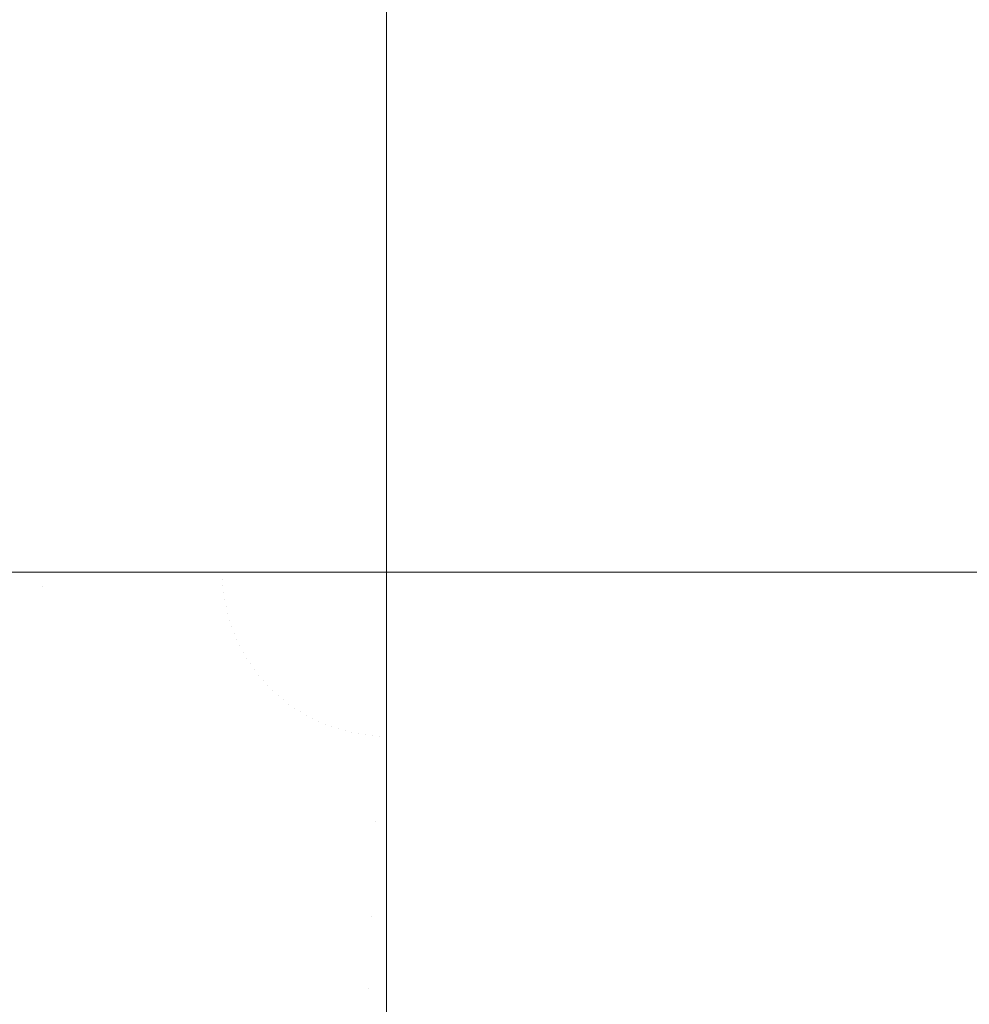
# Model space of a CAD drawing. Header units: centimetres. Extents: x -26 to 27.3, y -25.9 to -24.1.
# Tile 15 of 224: x -25.9262 to -25.9036, y -25.7702 to -25.7467. Entities that reach past the tile are written whole.
import ezdxf

# ---------------------------------------------------------------- set-up
doc = ezdxf.new("R2010")
doc.units = ezdxf.units.CM
doc.header["$LTSCALE"] = 2.54
doc.layers.add('Lucido design-1', color=7, linetype='Continuous')

# ---------------------------------------------------------------- blocks, each defined once
blk = doc.blocks.new('Gruppo-7-1')
at = {"color": 7, "linetype": 'Continuous', "lineweight": 9}
for points, invisible_edges in [([(-25.927427, -25.759888, 1181.623223), (-25.927427, -24.159888, 1181.623223), (-25.923443, -24.159888, 1181.622905), (-25.923443, -25.759888, 1181.622905)], 5), ([(-25.925702, -24.159888, 1182.422389), (-25.927425, -24.159888, 1182.422209), (-25.927425, -25.759888, 1182.422209), (-25.925702, -25.759888, 1182.422389)], 10), ([(-25.925702, -25.759888, 1182.422389), (-25.923441, -25.759888, 1182.422526), (-25.923441, -24.159888, 1182.422526), (-25.925702, -24.159888, 1182.422389)], 10), ([(-25.923443, -25.759888, 1181.622905), (-25.923443, -24.159888, 1181.622905), (-25.919454, -24.159888, 1181.622747), (-25.919454, -25.759888, 1181.622747)], 5), ([(-25.921398, -24.159888, 1182.42265), (-25.923441, -24.159888, 1182.422526), (-25.923441, -25.759888, 1182.422526), (-25.921398, -25.759888, 1182.42265)], 10), ([(-25.921398, -25.759888, 1182.42265), (-25.919454, -25.759888, 1182.422689), (-25.919454, -24.159888, 1182.422689), (-25.921398, -24.159888, 1182.42265)], 10), ([(-25.919454, -24.159888, 1182.422689), (-25.919454, -25.759888, 1182.422689), (-25.917482, -25.759888, 1182.422727), (-25.917482, -24.159888, 1182.422727)], 1), ([(-25.919454, -25.759888, 1181.622747), (-25.919454, -24.159888, 1181.622747), (-25.917482, -24.159888, 1181.622727), (-25.917482, -25.759888, 1181.622727)], 1), ([(-25.917482, -25.759888, 1181.622727), (-25.917482, -24.159888, 1181.622727), (-8.217482, -24.159888, 1181.622727), (-8.217482, -25.359888, 1181.622727)], 8), ([(-8.217482, -25.359888, 1181.622727), (-8.217197, -25.372974, 1181.622727), (-25.917482, -25.759888, 1181.622727)], 10), ([(-8.217197, -25.372974, 1181.622727), (-8.21634, -25.386035, 1181.622727), (-25.917482, -25.759888, 1181.622727)], 10), ([(-25.917482, -25.759888, 1181.622727), (-8.21634, -25.386035, 1181.622727), (-8.214916, -25.399046, 1181.622727)], 9), ([(-8.214916, -25.399046, 1181.622727), (-8.212924, -25.411982, 1181.622727), (-25.917482, -25.759888, 1181.622727)], 10), ([(-8.212924, -25.411982, 1181.622727), (-8.210371, -25.42482, 1181.622727), (-25.917482, -25.759888, 1181.622727)], 10), ([(-25.917482, -25.759888, 1181.622727), (-8.210371, -25.42482, 1181.622727), (-8.20726, -25.437534, 1181.622727)], 9), ([(-25.917482, -25.759888, 1181.622727), (-8.20726, -25.437534, 1181.622727), (-8.203597, -25.4501, 1181.622727)], 9), ([(-8.203597, -25.4501, 1181.622727), (-8.19939, -25.462494, 1181.622727), (-25.917482, -25.759888, 1181.622727)], 10), ([(-25.917482, -25.759888, 1181.622727), (-8.19939, -25.462494, 1181.622727), (-8.194646, -25.474693, 1181.622727)], 9), ([(-8.194646, -25.474693, 1181.622727), (-8.189374, -25.486673, 1181.622727), (-25.917482, -25.759888, 1181.622727)], 10), ([(-25.917482, -25.759888, 1181.622727), (-8.189374, -25.486673, 1181.622727), (-8.183585, -25.498413, 1181.622727)], 9), ([(-8.183585, -25.498413, 1181.622727), (-8.17729, -25.509888, 1181.622727), (-25.917482, -25.759888, 1181.622727)], 10), ([(-8.17729, -25.509888, 1181.622727), (-8.170499, -25.521078, 1181.622727), (-25.917482, -25.759888, 1181.622727)], 10), ([(-25.917482, -25.759888, 1181.622727), (-8.170499, -25.521078, 1181.622727), (-8.163228, -25.531961, 1181.622727)], 9), ([(-8.163228, -25.531961, 1181.622727), (-8.155488, -25.542516, 1181.622727), (-25.917482, -25.759888, 1181.622727)], 10), ([(-25.917482, -25.759888, 1181.622727), (-8.155488, -25.542516, 1181.622727), (-8.147295, -25.552724, 1181.622727)], 9), ([(-25.917482, -25.759888, 1181.622727), (-8.147295, -25.552724, 1181.622727), (-8.138665, -25.562565, 1181.622727)], 9), ([(-8.138665, -25.562565, 1181.622727), (-8.129614, -25.57202, 1181.622727), (-25.917482, -25.759888, 1181.622727)], 10), ([(-25.917482, -25.759888, 1181.622727), (-8.129614, -25.57202, 1181.622727), (-8.120159, -25.581071, 1181.622727)], 9), ([(-8.120159, -25.581071, 1181.622727), (-8.110318, -25.589701, 1181.622727), (-25.917482, -25.759888, 1181.622727)], 10), ([(-25.917482, -25.759888, 1181.622727), (-8.110318, -25.589701, 1181.622727), (-8.10011, -25.597894, 1181.622727)], 9), ([(-25.917482, -25.759888, 1181.622727), (-8.10011, -25.597894, 1181.622727), (-8.089555, -25.605634, 1181.622727)], 9), ([(-8.089555, -25.605634, 1181.622727), (-8.078672, -25.612905, 1181.622727), (-25.917482, -25.759888, 1181.622727)], 10), ([(-8.078672, -25.612905, 1181.622727), (-8.067482, -25.619696, 1181.622727), (-25.917482, -25.759888, 1181.622727)], 10), ([(-25.917482, -25.759888, 1181.622727), (-8.067482, -25.619696, 1181.622727), (-8.056007, -25.625991, 1181.622727)], 9), ([(-8.056007, -25.625991, 1181.622727), (-8.044268, -25.63178, 1181.622727), (-25.917482, -25.759888, 1181.622727)], 10), ([(-25.917482, -25.759888, 1181.622727), (-8.044268, -25.63178, 1181.622727), (-8.032287, -25.637052, 1181.622727)], 9), ([(-25.917482, -25.759888, 1181.622727), (-8.032287, -25.637052, 1181.622727), (-8.020088, -25.641796, 1181.622727)], 9), ([(-8.020088, -25.641796, 1181.622727), (-8.007694, -25.646003, 1181.622727), (-25.917482, -25.759888, 1181.622727)], 10), ([(-25.917482, -25.759888, 1181.622727), (-8.007694, -25.646003, 1181.622727), (-7.995128, -25.649666, 1181.622727)], 9), ([(-7.995128, -25.649666, 1181.622727), (-7.982414, -25.652777, 1181.622727), (-25.917482, -25.759888, 1181.622727)], 10), ([(-7.982414, -25.652777, 1181.622727), (-7.969577, -25.65533, 1181.622727), (-25.917482, -25.759888, 1181.622727)], 10), ([(-25.917482, -25.759888, 1181.622727), (-7.969577, -25.65533, 1181.622727), (-7.95664, -25.657321, 1181.622727)], 9), ([(-7.95664, -25.657321, 1181.622727), (-7.943629, -25.658746, 1181.622727), (-25.917482, -25.759888, 1181.622727)], 10), ([(-7.943629, -25.658746, 1181.622727), (-7.930568, -25.659602, 1181.622727), (-25.917482, -25.759888, 1181.622727)], 10), ([(-25.917482, -25.759888, 1181.622727), (-7.930568, -25.659602, 1181.622727), (-7.917482, -25.659888, 1181.622727)], 9), ([(-7.917482, -25.659888, 1181.622727), (9.182518, -25.659888, 1181.622727), (27.182518, -25.759888, 1181.622727), (-25.917482, -25.759888, 1181.622727)], 10), ([(-25.92998, -25.760419, 1182.421942), (-25.925694, -25.760237, 1182.422389), (-25.925701, -25.759888, 1182.422389), (-25.927425, -25.759888, 1182.422209)], 11), ([(-25.927418, -25.760322, 1181.623223), (-25.927427, -25.759888, 1181.623223), (-25.923443, -25.759888, 1181.622905), (-25.923437, -25.760148, 1181.622905)], 13), ([(-25.923441, -25.759888, 1182.422526), (-25.925701, -25.759888, 1182.422389), (-25.925694, -25.760237, 1182.422389)], 10), ([(-25.925694, -25.760237, 1182.422389), (-25.921394, -25.760054, 1182.42265), (-25.921398, -25.759888, 1182.42265), (-25.923441, -25.759888, 1182.422526)], 11), ([(-25.921384, -25.76022, 1182.42265), (-25.921394, -25.760054, 1182.42265), (-25.925694, -25.760237, 1182.422389), (-25.925672, -25.760585, 1182.422389)], 15), ([(-25.923437, -25.760148, 1181.622905), (-25.923443, -25.759888, 1181.622905), (-25.919454, -25.759888, 1181.622747), (-25.919452, -25.759974, 1181.622747)], 13), ([(-25.92342, -25.760407, 1181.622905), (-25.923437, -25.760148, 1181.622905), (-25.919452, -25.759974, 1181.622747), (-25.919447, -25.76006, 1181.622747)], 15), ([(-25.919454, -25.759888, 1182.422689), (-25.921398, -25.759888, 1182.42265), (-25.921394, -25.760054, 1182.42265)], 10), ([(-25.921394, -25.760054, 1182.42265), (-25.917482, -25.759888, 1182.422727), (-25.919454, -25.759888, 1182.422689)], 9), ([(-25.917482, -25.759888, 1182.422727), (-25.921394, -25.760054, 1182.42265), (-25.921384, -25.76022, 1182.42265)], 11), ([(-25.917482, -25.759888, 1182.422727), (-25.921384, -25.76022, 1182.42265), (-25.921366, -25.760385, 1182.42265)], 11), ([(-25.917482, -25.759888, 1182.422727), (-25.921366, -25.760385, 1182.42265), (-25.921342, -25.76055, 1182.42265)], 11), ([(-25.917482, -25.759888, 1182.422727), (-25.921342, -25.76055, 1182.42265), (-25.92131, -25.760713, 1182.42265)], 11), ([(-25.917482, -25.759888, 1182.422727), (-25.92131, -25.760713, 1182.42265), (-25.921271, -25.760875, 1182.42265)], 11), ([(-25.917482, -25.759888, 1182.422727), (-25.921271, -25.760875, 1182.42265), (-25.921226, -25.761035, 1182.42265)], 11), ([(-25.917482, -25.759888, 1182.422727), (-25.921226, -25.761035, 1182.42265), (-25.921174, -25.761192, 1182.42265)], 11), ([(-25.917482, -25.759888, 1182.422727), (-25.921174, -25.761192, 1182.42265), (-25.921115, -25.761348, 1182.42265)], 11), ([(-25.917482, -25.759888, 1182.422727), (-25.921115, -25.761348, 1182.42265), (-25.92105, -25.761501, 1182.42265)], 11), ([(-25.917482, -25.759888, 1182.422727), (-25.92105, -25.761501, 1182.42265), (-25.920979, -25.761651, 1182.42265)], 11), ([(-25.917482, -25.759888, 1182.422727), (-25.920979, -25.761651, 1182.42265), (-25.920901, -25.761798, 1182.42265)], 11), ([(-25.917482, -25.759888, 1182.422727), (-25.920901, -25.761798, 1182.42265), (-25.920816, -25.761941, 1182.42265)], 11), ([(-25.917482, -25.759888, 1182.422727), (-25.920816, -25.761941, 1182.42265), (-25.920726, -25.762081, 1182.42265)], 11), ([(-25.917482, -25.759888, 1182.422727), (-25.920726, -25.762081, 1182.42265), (-25.92063, -25.762216, 1182.42265)], 11), ([(-25.917482, -25.759888, 1182.422727), (-25.92063, -25.762216, 1182.42265), (-25.920529, -25.762348, 1182.42265)], 11), ([(-25.917482, -25.759888, 1182.422727), (-25.920529, -25.762348, 1182.42265), (-25.920422, -25.762475, 1182.42265)], 11), ([(-25.917482, -25.759888, 1182.422727), (-25.920422, -25.762475, 1182.42265), (-25.920309, -25.762597, 1182.42265)], 11), ([(-25.917482, -25.759888, 1182.422727), (-25.920309, -25.762597, 1182.42265), (-25.920192, -25.762715, 1182.42265)], 11), ([(-25.917482, -25.759888, 1182.422727), (-25.920192, -25.762715, 1182.42265), (-25.920069, -25.762827, 1182.42265)], 11), ([(-25.917482, -25.759888, 1182.422727), (-25.920069, -25.762827, 1182.42265), (-25.919942, -25.762935, 1182.42265)], 11), ([(-25.917482, -25.759888, 1182.422727), (-25.919942, -25.762935, 1182.42265), (-25.919811, -25.763036, 1182.42265)], 11), ([(-25.917482, -25.759888, 1182.422727), (-25.919811, -25.763036, 1182.42265), (-25.919675, -25.763132, 1182.42265)], 11), ([(-25.917482, -25.759888, 1182.422727), (-25.919675, -25.763132, 1182.42265), (-25.919535, -25.763222, 1182.42265)], 11), ([(-25.917482, -25.759888, 1182.422727), (-25.919535, -25.763222, 1182.42265), (-25.919392, -25.763307, 1182.42265)], 11), ([(-25.919452, -25.759974, 1181.622747), (-25.919454, -25.759888, 1181.622747), (-25.917482, -25.759888, 1181.622727)], 9), ([(-25.919447, -25.76006, 1181.622747), (-25.919452, -25.759974, 1181.622747), (-25.917482, -25.759888, 1181.622727)], 11), ([(-25.919437, -25.760145, 1181.622747), (-25.919447, -25.76006, 1181.622747), (-25.917482, -25.759888, 1181.622727)], 11), ([(-25.919424, -25.76023, 1181.622747), (-25.919437, -25.760145, 1181.622747), (-25.917482, -25.759888, 1181.622727)], 11), ([(-25.919407, -25.760315, 1181.622747), (-25.919424, -25.76023, 1181.622747), (-25.917482, -25.759888, 1181.622727)], 11), ([(-25.919387, -25.760398, 1181.622747), (-25.919407, -25.760315, 1181.622747), (-25.917482, -25.759888, 1181.622727)], 11), ([(-25.917482, -25.759888, 1182.422727), (-25.919392, -25.763307, 1182.42265), (-25.919245, -25.763384, 1182.42265)], 11), ([(-25.919363, -25.760481, 1181.622747), (-25.919387, -25.760398, 1181.622747), (-25.917482, -25.759888, 1181.622727)], 11), ([(-25.919335, -25.760562, 1181.622747), (-25.919363, -25.760481, 1181.622747), (-25.917482, -25.759888, 1181.622727)], 11), ([(-25.919304, -25.760643, 1181.622747), (-25.919335, -25.760562, 1181.622747), (-25.917482, -25.759888, 1181.622727)], 11), ([(-25.919269, -25.760721, 1181.622747), (-25.919304, -25.760643, 1181.622747), (-25.917482, -25.759888, 1181.622727)], 11), ([(-25.919231, -25.760799, 1181.622747), (-25.919269, -25.760721, 1181.622747), (-25.917482, -25.759888, 1181.622727)], 11), ([(-25.917482, -25.759888, 1182.422727), (-25.919245, -25.763384, 1182.42265), (-25.919095, -25.763456, 1182.42265)], 11), ([(-25.91919, -25.760874, 1181.622747), (-25.919231, -25.760799, 1181.622747), (-25.917482, -25.759888, 1181.622727)], 11), ([(-25.919145, -25.760948, 1181.622747), (-25.91919, -25.760874, 1181.622747), (-25.917482, -25.759888, 1181.622727)], 11), ([(-25.919098, -25.761019, 1181.622747), (-25.919145, -25.760948, 1181.622747), (-25.917482, -25.759888, 1181.622727)], 11), ([(-25.919047, -25.761089, 1181.622747), (-25.919098, -25.761019, 1181.622747), (-25.917482, -25.759888, 1181.622727)], 11), ([(-25.917482, -25.759888, 1182.422727), (-25.919095, -25.763456, 1182.42265), (-25.918942, -25.763521, 1182.42265)], 11), ([(-25.918993, -25.761156, 1181.622747), (-25.919047, -25.761089, 1181.622747), (-25.917482, -25.759888, 1181.622727)], 11), ([(-25.918936, -25.76122, 1181.622747), (-25.918993, -25.761156, 1181.622747), (-25.917482, -25.759888, 1181.622727)], 11), ([(-25.917482, -25.759888, 1182.422727), (-25.918942, -25.763521, 1182.42265), (-25.918787, -25.76358, 1182.42265)], 11), ([(-25.918877, -25.761282, 1181.622747), (-25.918936, -25.76122, 1181.622747), (-25.917482, -25.759888, 1181.622727)], 11), ([(-25.918814, -25.761342, 1181.622747), (-25.918877, -25.761282, 1181.622747), (-25.917482, -25.759888, 1181.622727)], 11), ([(-25.91875, -25.761399, 1181.622747), (-25.918814, -25.761342, 1181.622747), (-25.917482, -25.759888, 1181.622727)], 11), ([(-25.917482, -25.759888, 1182.422727), (-25.918787, -25.76358, 1182.42265), (-25.918629, -25.763632, 1182.42265)], 11), ([(-25.918683, -25.761453, 1181.622747), (-25.91875, -25.761399, 1181.622747), (-25.917482, -25.759888, 1181.622727)], 11), ([(-25.918613, -25.761503, 1181.622747), (-25.918683, -25.761453, 1181.622747), (-25.917482, -25.759888, 1181.622727)], 11), ([(-25.917482, -25.759888, 1182.422727), (-25.918629, -25.763632, 1182.42265), (-25.918469, -25.763677, 1182.42265)], 11), ([(-25.918542, -25.761551, 1181.622747), (-25.918613, -25.761503, 1181.622747), (-25.917482, -25.759888, 1181.622727)], 11), ([(-25.918468, -25.761596, 1181.622747), (-25.918542, -25.761551, 1181.622747), (-25.917482, -25.759888, 1181.622727)], 11), ([(-25.917482, -25.759888, 1182.422727), (-25.918469, -25.763677, 1182.42265), (-25.918307, -25.763716, 1182.42265)], 11), ([(-25.918393, -25.761637, 1181.622747), (-25.918468, -25.761596, 1181.622747), (-25.917482, -25.759888, 1181.622727)], 11), ([(-25.918316, -25.761675, 1181.622747), (-25.918393, -25.761637, 1181.622747), (-25.917482, -25.759888, 1181.622727)], 11), ([(-25.918237, -25.76171, 1181.622747), (-25.918316, -25.761675, 1181.622747), (-25.917482, -25.759888, 1181.622727)], 11), ([(-25.917482, -25.759888, 1182.422727), (-25.918307, -25.763716, 1182.42265), (-25.918144, -25.763747, 1182.42265)], 11), ([(-25.918157, -25.761741, 1181.622747), (-25.918237, -25.76171, 1181.622747), (-25.917482, -25.759888, 1181.622727)], 11), ([(-25.918075, -25.761769, 1181.622747), (-25.918157, -25.761741, 1181.622747), (-25.917482, -25.759888, 1181.622727)], 11), ([(-25.917482, -25.759888, 1182.422727), (-25.918144, -25.763747, 1182.42265), (-25.917979, -25.763772, 1182.42265)], 11), ([(-25.917992, -25.761793, 1181.622747), (-25.918075, -25.761769, 1181.622747), (-25.917482, -25.759888, 1181.622727)], 11), ([(-25.917909, -25.761813, 1181.622747), (-25.917992, -25.761793, 1181.622747), (-25.917482, -25.759888, 1181.622727)], 11), ([(-25.917482, -25.759888, 1182.422727), (-25.917979, -25.763772, 1182.42265), (-25.917814, -25.76379, 1182.42265)], 11), ([(-25.917825, -25.76183, 1181.622747), (-25.917909, -25.761813, 1181.622747), (-25.917482, -25.759888, 1181.622727)], 11), ([(-25.917739, -25.761843, 1181.622747), (-25.917825, -25.76183, 1181.622747), (-25.917482, -25.759888, 1181.622727)], 11), ([(-25.917482, -25.759888, 1182.422727), (-25.917814, -25.76379, 1182.42265), (-25.917648, -25.7638, 1182.42265)], 11), ([(-25.917654, -25.761853, 1181.622747), (-25.917739, -25.761843, 1181.622747), (-25.917482, -25.759888, 1181.622727)], 11), ([(-25.917568, -25.761858, 1181.622747), (-25.917654, -25.761853, 1181.622747), (-25.917482, -25.759888, 1181.622727)], 11), ([(-25.917482, -25.759888, 1182.422727), (-25.917648, -25.7638, 1182.42265), (-25.917482, -25.763804, 1182.42265)], 3), ([(-25.917482, -25.76186, 1181.622747), (-25.917568, -25.761858, 1181.622747), (-25.917482, -25.759888, 1181.622727)], 3), ([(27.182518, -25.763804, 1182.42265), (27.182518, -25.759888, 1182.422727), (-25.917482, -25.759888, 1182.422727), (-25.917482, -25.763804, 1182.42265)], 8), ([(-25.917482, -25.76186, 1181.622747), (-25.917482, -25.759888, 1181.622727), (27.182518, -25.759888, 1181.622727), (27.182518, -25.76186, 1181.622747)], 8), ([(-25.925672, -25.760585, 1182.422389), (-25.925694, -25.760237, 1182.422389), (-25.92998, -25.760419, 1182.421942), (-25.929946, -25.760949, 1182.421942)], 15), ([(-25.927389, -25.760755, 1181.623223), (-25.927418, -25.760322, 1181.623223), (-25.923437, -25.760148, 1181.622905), (-25.92342, -25.760407, 1181.622905)], 15), ([(-25.921366, -25.760385, 1182.42265), (-25.921384, -25.76022, 1182.42265), (-25.925672, -25.760585, 1182.422389), (-25.925635, -25.760932, 1182.422389)], 15), ([(-25.923392, -25.760666, 1181.622905), (-25.92342, -25.760407, 1181.622905), (-25.919447, -25.76006, 1181.622747), (-25.919437, -25.760145, 1181.622747)], 15), ([(-25.923352, -25.760923, 1181.622905), (-25.923392, -25.760666, 1181.622905), (-25.919437, -25.760145, 1181.622747), (-25.919424, -25.76023, 1181.622747)], 15), ([(-25.923301, -25.761178, 1181.622905), (-25.923352, -25.760923, 1181.622905), (-25.919424, -25.76023, 1181.622747), (-25.919407, -25.760315, 1181.622747)], 15), ([(-25.927342, -25.761186, 1181.623223), (-25.927389, -25.760755, 1181.623223), (-25.92342, -25.760407, 1181.622905), (-25.923392, -25.760666, 1181.622905)], 15), ([(-25.921342, -25.76055, 1182.42265), (-25.921366, -25.760385, 1182.42265), (-25.925635, -25.760932, 1182.422389), (-25.925583, -25.761277, 1182.422389)], 15), ([(-25.923239, -25.761431, 1181.622905), (-25.923301, -25.761178, 1181.622905), (-25.919407, -25.760315, 1181.622747), (-25.919387, -25.760398, 1181.622747)], 15), ([(-25.923167, -25.76168, 1181.622905), (-25.923239, -25.761431, 1181.622905), (-25.919387, -25.760398, 1181.622747), (-25.919363, -25.760481, 1181.622747)], 15), ([(-25.923083, -25.761927, 1181.622905), (-25.923167, -25.76168, 1181.622905), (-25.919363, -25.760481, 1181.622747), (-25.919335, -25.760562, 1181.622747)], 15), ([(-25.925635, -25.760932, 1182.422389), (-25.925672, -25.760585, 1182.422389), (-25.929946, -25.760949, 1182.421942), (-25.92989, -25.761477, 1182.421942)], 15), ([(-25.927276, -25.761615, 1181.623223), (-25.927342, -25.761186, 1181.623223), (-25.923392, -25.760666, 1181.622905), (-25.923352, -25.760923, 1181.622905)], 15), ([(-25.92131, -25.760713, 1182.42265), (-25.921342, -25.76055, 1182.42265), (-25.925583, -25.761277, 1182.422389), (-25.925517, -25.76162, 1182.422389)], 15), ([(-25.921271, -25.760875, 1182.42265), (-25.92131, -25.760713, 1182.42265), (-25.925517, -25.76162, 1182.422389), (-25.925436, -25.761959, 1182.422389)], 15), ([(-25.922989, -25.762169, 1181.622905), (-25.923083, -25.761927, 1181.622905), (-25.919335, -25.760562, 1181.622747), (-25.919304, -25.760643, 1181.622747)], 15), ([(-25.922884, -25.762407, 1181.622905), (-25.922989, -25.762169, 1181.622905), (-25.919304, -25.760643, 1181.622747), (-25.919269, -25.760721, 1181.622747)], 15), ([(-25.922769, -25.76264, 1181.622905), (-25.922884, -25.762407, 1181.622905), (-25.919269, -25.760721, 1181.622747), (-25.919231, -25.760799, 1181.622747)], 15), ([(-25.925583, -25.761277, 1182.422389), (-25.925635, -25.760932, 1182.422389), (-25.92989, -25.761477, 1182.421942), (-25.929811, -25.762002, 1182.421942)], 15), ([(-25.927191, -25.762041, 1181.623223), (-25.927276, -25.761615, 1181.623223), (-25.923352, -25.760923, 1181.622905), (-25.923301, -25.761178, 1181.622905)], 15), ([(-25.921226, -25.761035, 1182.42265), (-25.921271, -25.760875, 1182.42265), (-25.925436, -25.761959, 1182.422389), (-25.925341, -25.762295, 1182.422389)], 15), ([(-25.922644, -25.762868, 1181.622905), (-25.922769, -25.76264, 1181.622905), (-25.919231, -25.760799, 1181.622747), (-25.91919, -25.760874, 1181.622747)], 15), ([(-25.922509, -25.763091, 1181.622905), (-25.922644, -25.762868, 1181.622905), (-25.91919, -25.760874, 1181.622747), (-25.919145, -25.760948, 1181.622747)], 15), ([(-25.922365, -25.763307, 1181.622905), (-25.922509, -25.763091, 1181.622905), (-25.919145, -25.760948, 1181.622747), (-25.919098, -25.761019, 1181.622747)], 15), ([(-25.927088, -25.762462, 1181.623223), (-25.927191, -25.762041, 1181.623223), (-25.923301, -25.761178, 1181.622905), (-25.923239, -25.761431, 1181.622905)], 15), ([(-25.921174, -25.761192, 1182.42265), (-25.921226, -25.761035, 1182.42265), (-25.925341, -25.762295, 1182.422389), (-25.925232, -25.762626, 1182.422389)], 15), ([(-25.921115, -25.761348, 1182.42265), (-25.921174, -25.761192, 1182.42265), (-25.925232, -25.762626, 1182.422389), (-25.925109, -25.762953, 1182.422389)], 15), ([(-25.922211, -25.763517, 1181.622905), (-25.922365, -25.763307, 1181.622905), (-25.919098, -25.761019, 1181.622747), (-25.919047, -25.761089, 1181.622747)], 15), ([(-25.922048, -25.763719, 1181.622905), (-25.922211, -25.763517, 1181.622905), (-25.919047, -25.761089, 1181.622747), (-25.918993, -25.761156, 1181.622747)], 15), ([(-25.921877, -25.763915, 1181.622905), (-25.922048, -25.763719, 1181.622905), (-25.918993, -25.761156, 1181.622747), (-25.918936, -25.76122, 1181.622747)], 15), ([(-25.921697, -25.764103, 1181.622905), (-25.921877, -25.763915, 1181.622905), (-25.918936, -25.76122, 1181.622747), (-25.918877, -25.761282, 1181.622747)], 15), ([(-25.925517, -25.76162, 1182.422389), (-25.925583, -25.761277, 1182.422389), (-25.929811, -25.762002, 1182.421942), (-25.92971, -25.762523, 1182.421942)], 15), ([(-25.926967, -25.762879, 1181.623223), (-25.927088, -25.762462, 1181.623223), (-25.923239, -25.761431, 1181.622905), (-25.923167, -25.76168, 1181.622905)], 15), ([(-25.92105, -25.761501, 1182.42265), (-25.921115, -25.761348, 1182.42265), (-25.925109, -25.762953, 1182.422389), (-25.924972, -25.763274, 1182.422389)], 15), ([(-25.921509, -25.764283, 1181.622905), (-25.921697, -25.764103, 1181.622905), (-25.918877, -25.761282, 1181.622747), (-25.918814, -25.761342, 1181.622747)], 15), ([(-25.921313, -25.764454, 1181.622905), (-25.921509, -25.764283, 1181.622905), (-25.918814, -25.761342, 1181.622747), (-25.91875, -25.761399, 1181.622747)], 15), ([(-25.921111, -25.764617, 1181.622905), (-25.921313, -25.764454, 1181.622905), (-25.91875, -25.761399, 1181.622747), (-25.918683, -25.761453, 1181.622747)], 15), ([(-25.920901, -25.764771, 1181.622905), (-25.921111, -25.764617, 1181.622905), (-25.918683, -25.761453, 1181.622747), (-25.918613, -25.761503, 1181.622747)], 15), ([(-25.925436, -25.761959, 1182.422389), (-25.925517, -25.76162, 1182.422389), (-25.92971, -25.762523, 1182.421942), (-25.929587, -25.76304, 1182.421942)], 15), ([(-25.926827, -25.763289, 1181.623223), (-25.926967, -25.762879, 1181.623223), (-25.923167, -25.76168, 1181.622905), (-25.923083, -25.761927, 1181.622905)], 15), ([(-25.920979, -25.761651, 1182.42265), (-25.92105, -25.761501, 1182.42265), (-25.924972, -25.763274, 1182.422389), (-25.924821, -25.763588, 1182.422389)], 15), ([(-25.920901, -25.761798, 1182.42265), (-25.920979, -25.761651, 1182.42265), (-25.924821, -25.763588, 1182.422389), (-25.924658, -25.763897, 1182.422389)], 15), ([(-25.920685, -25.764915, 1181.622905), (-25.920901, -25.764771, 1181.622905), (-25.918613, -25.761503, 1181.622747), (-25.918542, -25.761551, 1181.622747)], 15), ([(-25.920462, -25.76505, 1181.622905), (-25.920685, -25.764915, 1181.622905), (-25.918542, -25.761551, 1181.622747), (-25.918468, -25.761596, 1181.622747)], 15), ([(-25.920234, -25.765175, 1181.622905), (-25.920462, -25.76505, 1181.622905), (-25.918468, -25.761596, 1181.622747), (-25.918393, -25.761637, 1181.622747)], 15), ([(-25.920001, -25.76529, 1181.622905), (-25.920234, -25.765175, 1181.622905), (-25.918393, -25.761637, 1181.622747), (-25.918316, -25.761675, 1181.622747)], 15), ([(-25.919763, -25.765395, 1181.622905), (-25.920001, -25.76529, 1181.622905), (-25.918316, -25.761675, 1181.622747), (-25.918237, -25.76171, 1181.622747)], 15), ([(-25.92667, -25.763694, 1181.623223), (-25.926827, -25.763289, 1181.623223), (-25.923083, -25.761927, 1181.622905), (-25.922989, -25.762169, 1181.622905)], 15), ([(-25.920816, -25.761941, 1182.42265), (-25.920901, -25.761798, 1182.42265), (-25.924658, -25.763897, 1182.422389), (-25.924481, -25.764198, 1182.422389)], 15), ([(-25.919521, -25.765489, 1181.622905), (-25.919763, -25.765395, 1181.622905), (-25.918237, -25.76171, 1181.622747), (-25.918157, -25.761741, 1181.622747)], 15), ([(-25.919274, -25.765573, 1181.622905), (-25.919521, -25.765489, 1181.622905), (-25.918157, -25.761741, 1181.622747), (-25.918075, -25.761769, 1181.622747)], 15), ([(-25.919025, -25.765645, 1181.622905), (-25.919274, -25.765573, 1181.622905), (-25.918075, -25.761769, 1181.622747), (-25.917992, -25.761793, 1181.622747)], 15), ([(-25.918772, -25.765707, 1181.622905), (-25.919025, -25.765645, 1181.622905), (-25.917992, -25.761793, 1181.622747), (-25.917909, -25.761813, 1181.622747)], 15), ([(-25.918517, -25.765758, 1181.622905), (-25.918772, -25.765707, 1181.622905), (-25.917909, -25.761813, 1181.622747), (-25.917825, -25.76183, 1181.622747)], 15), ([(-25.91826, -25.765798, 1181.622905), (-25.918517, -25.765758, 1181.622905), (-25.917825, -25.76183, 1181.622747), (-25.917739, -25.761843, 1181.622747)], 15), ([(-25.918002, -25.765826, 1181.622905), (-25.91826, -25.765798, 1181.622905), (-25.917739, -25.761843, 1181.622747), (-25.917654, -25.761853, 1181.622747)], 15), ([(-25.917742, -25.765843, 1181.622905), (-25.918002, -25.765826, 1181.622905), (-25.917654, -25.761853, 1181.622747), (-25.917568, -25.761858, 1181.622747)], 15), ([(-25.917742, -25.765843, 1181.622905), (-25.917568, -25.761858, 1181.622747), (-25.917482, -25.76186, 1181.622747), (-25.917482, -25.764249, 1181.622841)], 11), ([(27.182518, -25.76186, 1181.622747), (27.182518, -25.764249, 1181.622841), (-25.917482, -25.764249, 1181.622841), (-25.917482, -25.76186, 1181.622747)], 10), ([(-25.925341, -25.762295, 1182.422389), (-25.925436, -25.761959, 1182.422389), (-25.929587, -25.76304, 1182.421942), (-25.929443, -25.763551, 1182.421942)], 15), ([(-25.926495, -25.764091, 1181.623223), (-25.92667, -25.763694, 1181.623223), (-25.922989, -25.762169, 1181.622905), (-25.922884, -25.762407, 1181.622905)], 15), ([(-25.920726, -25.762081, 1182.42265), (-25.920816, -25.761941, 1182.42265), (-25.924481, -25.764198, 1182.422389), (-25.924292, -25.764491, 1182.422389)], 15), ([(-25.92063, -25.762216, 1182.42265), (-25.920726, -25.762081, 1182.42265), (-25.924292, -25.764491, 1182.422389), (-25.92409, -25.764776, 1182.422389)], 15), ([(-25.925232, -25.762626, 1182.422389), (-25.925341, -25.762295, 1182.422389), (-25.929443, -25.763551, 1182.421942), (-25.929276, -25.764055, 1182.421942)], 15), ([(-25.926303, -25.76448, 1181.623223), (-25.926495, -25.764091, 1181.623223), (-25.922884, -25.762407, 1181.622905), (-25.922769, -25.76264, 1181.622905)], 15), ([(-25.920529, -25.762348, 1182.42265), (-25.92063, -25.762216, 1182.42265), (-25.92409, -25.764776, 1182.422389), (-25.923877, -25.765052, 1182.422389)], 15), ([(-25.920422, -25.762475, 1182.42265), (-25.920529, -25.762348, 1182.42265), (-25.923877, -25.765052, 1182.422389), (-25.923652, -25.765318, 1182.422389)], 15), ([(-25.925109, -25.762953, 1182.422389), (-25.925232, -25.762626, 1182.422389), (-25.929276, -25.764055, 1182.421942), (-25.929089, -25.764552, 1182.421942)], 15), ([(-25.926095, -25.764861, 1181.623223), (-25.926303, -25.76448, 1181.623223), (-25.922769, -25.76264, 1181.622905), (-25.922644, -25.762868, 1181.622905)], 15), ([(-25.920309, -25.762597, 1182.42265), (-25.920422, -25.762475, 1182.42265), (-25.923652, -25.765318, 1182.422389), (-25.923416, -25.765575, 1182.422389)], 15), ([(-25.920192, -25.762715, 1182.42265), (-25.920309, -25.762597, 1182.42265), (-25.923416, -25.765575, 1182.422389), (-25.923169, -25.765822, 1182.422389)], 15), ([(-25.92587, -25.765232, 1181.623223), (-25.926095, -25.764861, 1181.623223), (-25.922644, -25.762868, 1181.622905), (-25.922509, -25.763091, 1181.622905)], 15), ([(-25.920069, -25.762827, 1182.42265), (-25.920192, -25.762715, 1182.42265), (-25.923169, -25.765822, 1182.422389), (-25.922912, -25.766058, 1182.422389)], 15), ([(-25.919942, -25.762935, 1182.42265), (-25.920069, -25.762827, 1182.42265), (-25.922912, -25.766058, 1182.422389), (-25.922646, -25.766283, 1182.422389)], 15), ([(-25.924972, -25.763274, 1182.422389), (-25.925109, -25.762953, 1182.422389), (-25.929089, -25.764552, 1182.421942), (-25.928881, -25.76504, 1182.421942)], 15), ([(-25.925629, -25.765592, 1181.623223), (-25.92587, -25.765232, 1181.623223), (-25.922509, -25.763091, 1181.622905), (-25.922365, -25.763307, 1181.622905)], 15), ([(-25.919811, -25.763036, 1182.42265), (-25.919942, -25.762935, 1182.42265), (-25.922646, -25.766283, 1182.422389), (-25.92237, -25.766496, 1182.422389)], 15), ([(-25.919675, -25.763132, 1182.42265), (-25.919811, -25.763036, 1182.42265), (-25.92237, -25.766496, 1182.422389), (-25.922085, -25.766698, 1182.422389)], 15), ([(-25.924821, -25.763588, 1182.422389), (-25.924972, -25.763274, 1182.422389), (-25.928881, -25.76504, 1182.421942), (-25.928652, -25.76552, 1182.421942)], 15), ([(-25.925372, -25.765942, 1181.623223), (-25.925629, -25.765592, 1181.623223), (-25.922365, -25.763307, 1181.622905), (-25.922211, -25.763517, 1181.622905)], 15), ([(-25.919535, -25.763222, 1182.42265), (-25.919675, -25.763132, 1182.42265), (-25.922085, -25.766698, 1182.422389), (-25.921792, -25.766887, 1182.422389)], 15), ([(-25.919392, -25.763307, 1182.42265), (-25.919535, -25.763222, 1182.42265), (-25.921792, -25.766887, 1182.422389), (-25.921491, -25.767064, 1182.422389)], 15), ([(-25.919245, -25.763384, 1182.42265), (-25.919392, -25.763307, 1182.42265), (-25.921491, -25.767064, 1182.422389), (-25.921182, -25.767227, 1182.422389)], 15), ([(-25.9251, -25.766281, 1181.623223), (-25.925372, -25.765942, 1181.623223), (-25.922211, -25.763517, 1181.622905), (-25.922048, -25.763719, 1181.622905)], 15), ([(-25.919095, -25.763456, 1182.42265), (-25.919245, -25.763384, 1182.42265), (-25.921182, -25.767227, 1182.422389), (-25.920868, -25.767378, 1182.422389)], 15), ([(-25.918942, -25.763521, 1182.42265), (-25.919095, -25.763456, 1182.42265), (-25.920868, -25.767378, 1182.422389), (-25.920547, -25.767515, 1182.422389)], 15), ([(-25.918787, -25.76358, 1182.42265), (-25.918942, -25.763521, 1182.42265), (-25.920547, -25.767515, 1182.422389), (-25.92022, -25.767638, 1182.422389)], 15), ([(-25.918629, -25.763632, 1182.42265), (-25.918787, -25.76358, 1182.42265), (-25.92022, -25.767638, 1182.422389), (-25.919889, -25.767747, 1182.422389)], 15), ([(-25.924658, -25.763897, 1182.422389), (-25.924821, -25.763588, 1182.422389), (-25.928652, -25.76552, 1182.421942), (-25.928403, -25.765989, 1182.421942)], 15), ([(-25.924814, -25.766607, 1181.623223), (-25.9251, -25.766281, 1181.623223), (-25.922048, -25.763719, 1181.622905), (-25.921877, -25.763915, 1181.622905)], 15), ([(-25.918469, -25.763677, 1182.42265), (-25.918629, -25.763632, 1182.42265), (-25.919889, -25.767747, 1182.422389), (-25.919553, -25.767842, 1182.422389)], 15), ([(-25.918307, -25.763716, 1182.42265), (-25.918469, -25.763677, 1182.42265), (-25.919553, -25.767842, 1182.422389), (-25.919214, -25.767923, 1182.422389)], 15), ([(-25.918144, -25.763747, 1182.42265), (-25.918307, -25.763716, 1182.42265), (-25.919214, -25.767923, 1182.422389), (-25.918871, -25.767989, 1182.422389)], 15), ([(-25.917979, -25.763772, 1182.42265), (-25.918144, -25.763747, 1182.42265), (-25.918871, -25.767989, 1182.422389), (-25.918526, -25.768041, 1182.422389)], 15), ([(-25.917814, -25.76379, 1182.42265), (-25.917979, -25.763772, 1182.42265), (-25.918526, -25.768041, 1182.422389), (-25.918179, -25.768078, 1182.422389)], 15), ([(-25.917648, -25.7638, 1182.42265), (-25.917814, -25.76379, 1182.42265), (-25.918179, -25.768078, 1182.422389), (-25.917831, -25.7681, 1182.422389)], 15), ([(-25.917648, -25.7638, 1182.42265), (-25.917831, -25.7681, 1182.422389), (-25.917482, -25.768107, 1182.422389), (-25.917482, -25.764132, 1182.42263)], 11), ([(-25.917482, -25.764132, 1182.42263), (-25.917482, -25.763804, 1182.42265), (-25.917648, -25.7638, 1182.42265)], 10), ([(-25.917482, -25.763804, 1182.42265), (-25.917482, -25.764132, 1182.42263), (27.182518, -25.764132, 1182.42263), (27.182518, -25.763804, 1182.42265)], 10), ([(-25.924481, -25.764198, 1182.422389), (-25.924658, -25.763897, 1182.422389), (-25.928403, -25.765989, 1182.421942), (-25.928134, -25.766447, 1182.421942)], 15), ([(-25.924514, -25.76692, 1181.623223), (-25.924814, -25.766607, 1181.623223), (-25.921877, -25.763915, 1181.622905), (-25.921697, -25.764103, 1181.622905)], 15), ([(-25.924292, -25.764491, 1182.422389), (-25.924481, -25.764198, 1182.422389), (-25.928134, -25.766447, 1182.421942), (-25.927846, -25.766893, 1182.421942)], 15), ([(-25.924201, -25.76722, 1181.623223), (-25.924514, -25.76692, 1181.623223), (-25.921697, -25.764103, 1181.622905), (-25.921509, -25.764283, 1181.622905)], 15), ([(-25.923875, -25.767506, 1181.623223), (-25.924201, -25.76722, 1181.623223), (-25.921509, -25.764283, 1181.622905), (-25.921313, -25.764454, 1181.622905)], 15), ([(-25.917482, -25.764249, 1181.622841), (-25.917482, -25.765849, 1181.622905), (-25.917742, -25.765843, 1181.622905)], 10), ([(27.182518, -25.768107, 1182.422389), (27.182518, -25.764132, 1182.42263), (-25.917482, -25.764132, 1182.42263), (-25.917482, -25.768107, 1182.422389)], 10), ([(-25.917482, -25.765849, 1181.622905), (-25.917482, -25.764249, 1181.622841), (27.182518, -25.764249, 1181.622841), (27.182518, -25.765849, 1181.622905)], 10), ([(-25.929537, -25.766848, 1181.623701), (-25.929829, -25.766315, 1181.623701), (-25.926303, -25.76448, 1181.623223), (-25.926095, -25.764861, 1181.623223)], 15), ([(-25.92409, -25.764776, 1182.422389), (-25.924292, -25.764491, 1182.422389), (-25.927846, -25.766893, 1182.421942), (-25.927539, -25.767326, 1182.421942)], 15), ([(-25.923536, -25.767778, 1181.623223), (-25.923875, -25.767506, 1181.623223), (-25.921313, -25.764454, 1181.622905), (-25.921111, -25.764617, 1181.622905)], 15), ([(-25.923186, -25.768035, 1181.623223), (-25.923536, -25.767778, 1181.623223), (-25.921111, -25.764617, 1181.622905), (-25.920901, -25.764771, 1181.622905)], 15), ([(-25.929221, -25.767367, 1181.623701), (-25.929537, -25.766848, 1181.623701), (-25.926095, -25.764861, 1181.623223), (-25.92587, -25.765232, 1181.623223)], 15), ([(-25.923877, -25.765052, 1182.422389), (-25.92409, -25.764776, 1182.422389), (-25.927539, -25.767326, 1182.421942), (-25.927214, -25.767746, 1182.421942)], 15), ([(-25.922826, -25.768276, 1181.623223), (-25.923186, -25.768035, 1181.623223), (-25.920901, -25.764771, 1181.622905), (-25.920685, -25.764915, 1181.622905)], 15), ([(-25.922455, -25.768501, 1181.623223), (-25.922826, -25.768276, 1181.623223), (-25.920685, -25.764915, 1181.622905), (-25.920462, -25.76505, 1181.622905)], 15), ([(-25.923652, -25.765318, 1182.422389), (-25.923877, -25.765052, 1182.422389), (-25.927214, -25.767746, 1182.421942), (-25.926872, -25.768152, 1182.421942)], 15), ([(-25.922074, -25.768709, 1181.623223), (-25.922455, -25.768501, 1181.623223), (-25.920462, -25.76505, 1181.622905), (-25.920234, -25.765175, 1181.622905)], 15), ([(-25.921685, -25.768901, 1181.623223), (-25.922074, -25.768709, 1181.623223), (-25.920234, -25.765175, 1181.622905), (-25.920001, -25.76529, 1181.622905)], 15), ([(-25.928884, -25.767872, 1181.623701), (-25.929221, -25.767367, 1181.623701), (-25.92587, -25.765232, 1181.623223), (-25.925629, -25.765592, 1181.623223)], 15), ([(-25.923416, -25.765575, 1182.422389), (-25.923652, -25.765318, 1182.422389), (-25.926872, -25.768152, 1182.421942), (-25.926513, -25.768543, 1182.421942)], 15), ([(-25.921288, -25.769076, 1181.623223), (-25.921685, -25.768901, 1181.623223), (-25.920001, -25.76529, 1181.622905), (-25.919763, -25.765395, 1181.622905)], 15), ([(-25.920883, -25.769233, 1181.623223), (-25.921288, -25.769076, 1181.623223), (-25.919763, -25.765395, 1181.622905), (-25.919521, -25.765489, 1181.622905)], 15), ([(-25.928525, -25.768362, 1181.623701), (-25.928884, -25.767872, 1181.623701), (-25.925629, -25.765592, 1181.623223), (-25.925372, -25.765942, 1181.623223)], 15), ([(-25.923169, -25.765822, 1182.422389), (-25.923416, -25.765575, 1182.422389), (-25.926513, -25.768543, 1182.421942), (-25.926138, -25.768919, 1182.421942)], 15), ([(-25.920473, -25.769373, 1181.623223), (-25.920883, -25.769233, 1181.623223), (-25.919521, -25.765489, 1181.622905), (-25.919274, -25.765573, 1181.622905)], 15), ([(-25.920056, -25.769494, 1181.623223), (-25.920473, -25.769373, 1181.623223), (-25.919274, -25.765573, 1181.622905), (-25.919025, -25.765645, 1181.622905)], 15), ([(-25.919635, -25.769597, 1181.623223), (-25.920056, -25.769494, 1181.623223), (-25.919025, -25.765645, 1181.622905), (-25.918772, -25.765707, 1181.622905)], 15), ([(-25.922912, -25.766058, 1182.422389), (-25.923169, -25.765822, 1182.422389), (-25.926138, -25.768919, 1182.421942), (-25.925746, -25.769278, 1182.421942)], 15), ([(-25.919209, -25.769682, 1181.623223), (-25.919635, -25.769597, 1181.623223), (-25.918772, -25.765707, 1181.622905), (-25.918517, -25.765758, 1181.622905)], 15), ([(-25.91878, -25.769748, 1181.623223), (-25.919209, -25.769682, 1181.623223), (-25.918517, -25.765758, 1181.622905), (-25.91826, -25.765798, 1181.622905)], 15), ([(-25.918349, -25.769795, 1181.623223), (-25.91878, -25.769748, 1181.623223), (-25.91826, -25.765798, 1181.622905), (-25.918002, -25.765826, 1181.622905)], 15), ([(-25.917916, -25.769824, 1181.623223), (-25.918349, -25.769795, 1181.623223), (-25.918002, -25.765826, 1181.622905), (-25.917742, -25.765843, 1181.622905)], 15), ([(-25.917916, -25.769824, 1181.623223), (-25.917742, -25.765843, 1181.622905), (-25.917482, -25.765849, 1181.622905), (-25.917482, -25.768602, 1181.623125)], 11), ([(27.182518, -25.765849, 1181.622905), (27.182518, -25.768602, 1181.623125), (-25.917482, -25.768602, 1181.623125), (-25.917482, -25.765849, 1181.622905)], 10), ([(-25.928145, -25.768835, 1181.623701), (-25.928525, -25.768362, 1181.623701), (-25.925372, -25.765942, 1181.623223), (-25.9251, -25.766281, 1181.623223)], 15), ([(-25.922646, -25.766283, 1182.422389), (-25.922912, -25.766058, 1182.422389), (-25.925746, -25.769278, 1182.421942), (-25.92534, -25.76962, 1182.421942)], 15), ([(-25.927744, -25.769292, 1181.623701), (-25.928145, -25.768835, 1181.623701), (-25.9251, -25.766281, 1181.623223), (-25.924814, -25.766607, 1181.623223)], 15), ([(-25.92237, -25.766496, 1182.422389), (-25.922646, -25.766283, 1182.422389), (-25.92534, -25.76962, 1182.421942), (-25.92492, -25.769945, 1182.421942)], 15), ([(-25.927324, -25.76973, 1181.623701), (-25.927744, -25.769292, 1181.623701), (-25.924814, -25.766607, 1181.623223), (-25.924514, -25.76692, 1181.623223)], 15), ([(-25.922085, -25.766698, 1182.422389), (-25.92237, -25.766496, 1182.422389), (-25.92492, -25.769945, 1182.421942), (-25.924487, -25.770252, 1182.421942)], 15), ([(-25.921792, -25.766887, 1182.422389), (-25.922085, -25.766698, 1182.422389), (-25.924487, -25.770252, 1182.421942), (-25.924041, -25.77054, 1182.421942)], 15), ([(-25.926886, -25.77015, 1181.623701), (-25.927324, -25.76973, 1181.623701), (-25.924514, -25.76692, 1181.623223), (-25.924201, -25.76722, 1181.623223)], 15), ([(-25.921491, -25.767064, 1182.422389), (-25.921792, -25.766887, 1182.422389), (-25.924041, -25.77054, 1182.421942), (-25.923583, -25.770809, 1182.421942)], 15), ([(-25.921182, -25.767227, 1182.422389), (-25.921491, -25.767064, 1182.422389), (-25.923583, -25.770809, 1182.421942), (-25.923114, -25.771058, 1182.421942)], 15), ([(-25.926429, -25.770551, 1181.623701), (-25.926886, -25.77015, 1181.623701), (-25.924201, -25.76722, 1181.623223), (-25.923875, -25.767506, 1181.623223)], 15), ([(-25.920868, -25.767378, 1182.422389), (-25.921182, -25.767227, 1182.422389), (-25.923114, -25.771058, 1182.421942), (-25.922635, -25.771287, 1182.421942)], 15), ([(-25.925956, -25.770931, 1181.623701), (-25.926429, -25.770551, 1181.623701), (-25.923875, -25.767506, 1181.623223), (-25.923536, -25.767778, 1181.623223)], 15), ([(-25.920547, -25.767515, 1182.422389), (-25.920868, -25.767378, 1182.422389), (-25.922635, -25.771287, 1182.421942), (-25.922146, -25.771495, 1182.421942)], 15), ([(-25.92022, -25.767638, 1182.422389), (-25.920547, -25.767515, 1182.422389), (-25.922146, -25.771495, 1182.421942), (-25.921649, -25.771682, 1182.421942)], 15), ([(-25.925466, -25.77129, 1181.623701), (-25.925956, -25.770931, 1181.623701), (-25.923536, -25.767778, 1181.623223), (-25.923186, -25.768035, 1181.623223)], 15), ([(-25.919889, -25.767747, 1182.422389), (-25.92022, -25.767638, 1182.422389), (-25.921649, -25.771682, 1182.421942), (-25.921145, -25.771849, 1182.421942)], 15), ([(-25.919553, -25.767842, 1182.422389), (-25.919889, -25.767747, 1182.422389), (-25.921145, -25.771849, 1182.421942), (-25.920634, -25.771993, 1182.421942)], 15), ([(-25.924961, -25.771627, 1181.623701), (-25.925466, -25.77129, 1181.623701), (-25.923186, -25.768035, 1181.623223), (-25.922826, -25.768276, 1181.623223)], 15), ([(-25.919214, -25.767923, 1182.422389), (-25.919553, -25.767842, 1182.422389), (-25.920634, -25.771993, 1182.421942), (-25.920117, -25.772116, 1182.421942)], 15), ([(-25.918871, -25.767989, 1182.422389), (-25.919214, -25.767923, 1182.422389), (-25.920117, -25.772116, 1182.421942), (-25.919596, -25.772217, 1182.421942)], 15), ([(-25.918526, -25.768041, 1182.422389), (-25.918871, -25.767989, 1182.422389), (-25.919596, -25.772217, 1182.421942), (-25.919071, -25.772296, 1182.421942)], 15), ([(-25.918179, -25.768078, 1182.422389), (-25.918526, -25.768041, 1182.422389), (-25.919071, -25.772296, 1182.421942), (-25.918543, -25.772352, 1182.421942)], 15), ([(-25.924442, -25.771942, 1181.623701), (-25.924961, -25.771627, 1181.623701), (-25.922826, -25.768276, 1181.623223), (-25.922455, -25.768501, 1181.623223)], 15), ([(-25.917831, -25.7681, 1182.422389), (-25.918179, -25.768078, 1182.422389), (-25.918543, -25.772352, 1182.421942), (-25.918013, -25.772386, 1182.421942)], 15), ([(-25.917831, -25.7681, 1182.422389), (-25.918013, -25.772386, 1182.421942), (-25.917482, -25.772397, 1182.421942), (-25.917482, -25.768368, 1182.422362)], 11), ([(-25.917482, -25.768368, 1182.422362), (-25.917482, -25.768107, 1182.422389), (-25.917831, -25.7681, 1182.422389)], 10), ([(-25.917482, -25.768107, 1182.422389), (-25.917482, -25.768368, 1182.422362), (27.182518, -25.768368, 1182.422362), (27.182518, -25.768107, 1182.422389)], 10), ([(-25.923909, -25.772235, 1181.623701), (-25.924442, -25.771942, 1181.623701), (-25.922455, -25.768501, 1181.623223), (-25.922074, -25.768709, 1181.623223)], 15), ([(27.182518, -25.772397, 1182.421942), (27.182518, -25.768368, 1182.422362), (-25.917482, -25.768368, 1182.422362), (-25.917482, -25.772397, 1182.421942)], 10), ([(-25.926138, -25.768919, 1182.421942), (-25.926513, -25.768543, 1182.421942), (-25.929588, -25.77149, 1182.421311), (-25.929084, -25.771994, 1182.421311)], 15), ([(-25.923365, -25.772503, 1181.623701), (-25.923909, -25.772235, 1181.623701), (-25.922074, -25.768709, 1181.623223), (-25.921685, -25.768901, 1181.623223)], 15), ([(-25.917482, -25.768602, 1181.623125), (-25.917482, -25.769833, 1181.623223), (-25.917916, -25.769824, 1181.623223)], 10), ([(-25.917482, -25.769833, 1181.623223), (-25.917482, -25.768602, 1181.623125), (27.182518, -25.768602, 1181.623125), (27.182518, -25.769833, 1181.623223)], 10), ([(-25.925746, -25.769278, 1182.421942), (-25.926138, -25.768919, 1182.421942), (-25.929084, -25.771994, 1182.421311), (-25.92856, -25.772475, 1182.421311)], 15), ([(-25.922809, -25.772748, 1181.623701), (-25.923365, -25.772503, 1181.623701), (-25.921685, -25.768901, 1181.623223), (-25.921288, -25.769076, 1181.623223)], 15), ([(-25.922243, -25.772968, 1181.623701), (-25.922809, -25.772748, 1181.623701), (-25.921288, -25.769076, 1181.623223), (-25.920883, -25.769233, 1181.623223)], 15), ([(-25.92534, -25.76962, 1182.421942), (-25.925746, -25.769278, 1182.421942), (-25.92856, -25.772475, 1182.421311), (-25.928016, -25.772934, 1182.421311)], 15), ([(-25.921668, -25.773163, 1181.623701), (-25.922243, -25.772968, 1181.623701), (-25.920883, -25.769233, 1181.623223), (-25.920473, -25.769373, 1181.623223)], 15), ([(-25.921085, -25.773333, 1181.623701), (-25.921668, -25.773163, 1181.623701), (-25.920473, -25.769373, 1181.623223), (-25.920056, -25.769494, 1181.623223)], 15), ([(-25.92492, -25.769945, 1182.421942), (-25.92534, -25.76962, 1182.421942), (-25.928016, -25.772934, 1182.421311), (-25.927453, -25.773369, 1182.421311)], 15), ([(-25.920495, -25.773477, 1181.623701), (-25.921085, -25.773333, 1181.623701), (-25.920056, -25.769494, 1181.623223), (-25.919635, -25.769597, 1181.623223)], 15), ([(-25.919899, -25.773596, 1181.623701), (-25.920495, -25.773477, 1181.623701), (-25.919635, -25.769597, 1181.623223), (-25.919209, -25.769682, 1181.623223)], 15), ([(-25.919299, -25.773688, 1181.623701), (-25.919899, -25.773596, 1181.623701), (-25.919209, -25.769682, 1181.623223), (-25.91878, -25.769748, 1181.623223)], 15), ([(-25.918695, -25.773754, 1181.623701), (-25.919299, -25.773688, 1181.623701), (-25.91878, -25.769748, 1181.623223), (-25.918349, -25.769795, 1181.623223)], 15), ([(-25.918089, -25.773794, 1181.623701), (-25.918695, -25.773754, 1181.623701), (-25.918349, -25.769795, 1181.623223), (-25.917916, -25.769824, 1181.623223)], 15), ([(-25.918089, -25.773794, 1181.623701), (-25.917916, -25.769824, 1181.623223), (-25.917482, -25.769833, 1181.623223), (-25.917482, -25.772939, 1181.623596)], 11), ([(27.182518, -25.769833, 1181.623223), (27.182518, -25.772939, 1181.623596), (-25.917482, -25.772939, 1181.623596), (-25.917482, -25.769833, 1181.623223)], 10), ([(-25.924487, -25.770252, 1182.421942), (-25.92492, -25.769945, 1182.421942), (-25.927453, -25.773369, 1182.421311), (-25.926872, -25.77378, 1182.421311)], 15)]:
    blk.add_3dface(points, dxfattribs=dict(at, invisible_edges=invisible_edges))
blk.add_3dface([(-25.917482, -24.159888, 1182.422727), (-25.917482, -25.759888, 1182.422727), (27.182518, -25.759888, 1182.422727), (27.182518, -24.159888, 1182.422727)], dxfattribs=at)

msp = doc.modelspace()

# ---------------------------------------------------------------- block references
at = {"layer": 'Lucido design-1', "color": 7}
msp.add_blockref('Gruppo-7-1', (0, 0), dxfattribs=at)

doc.saveas('drawing.dxf')
